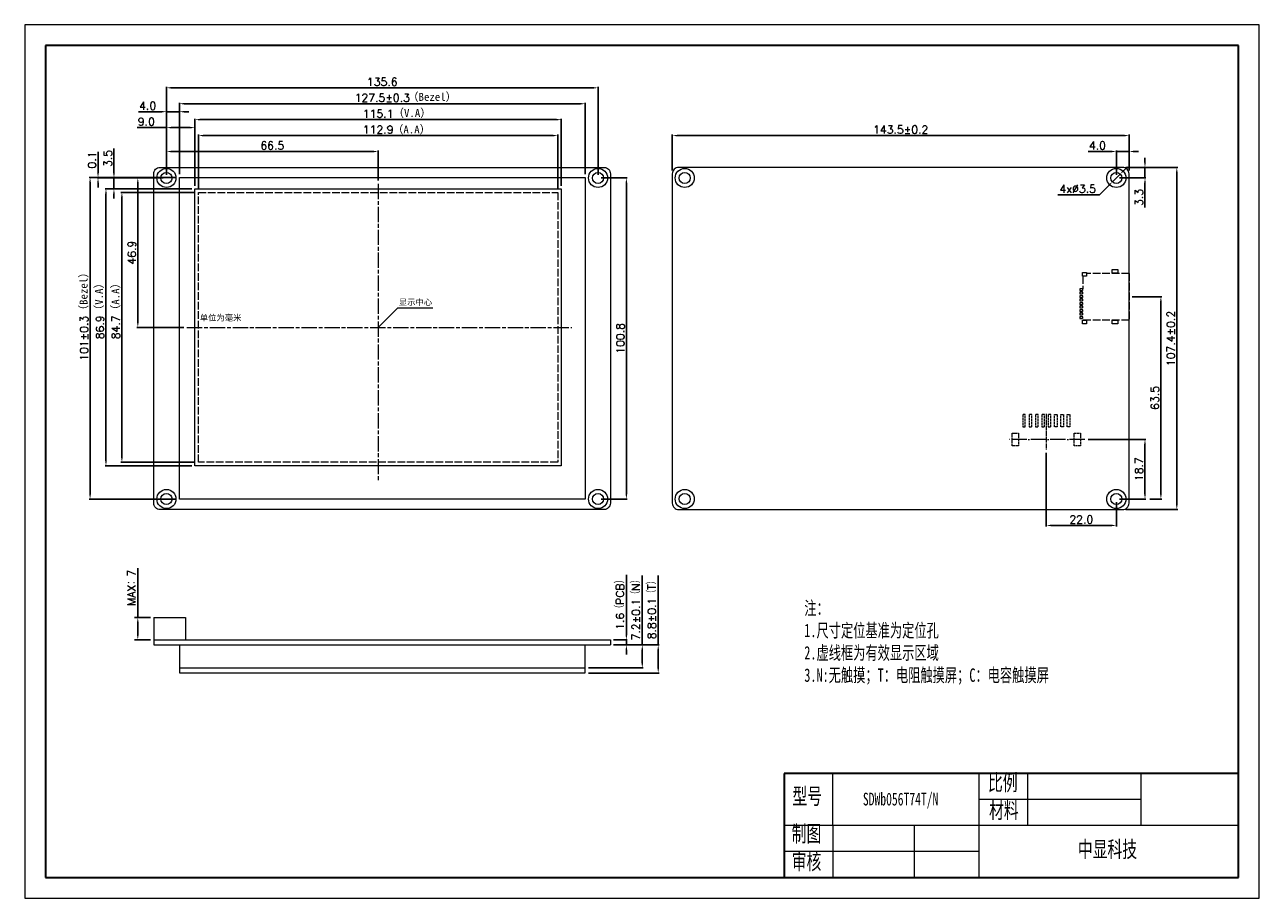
# Model space of a CAD drawing. Header units: millimetres. Extents: x 791 to 1179, y -3464 to -3190.
import ezdxf

# ---------------------------------------------------------------- set-up
doc = ezdxf.new("R2010")
doc.units = ezdxf.units.MM
doc.header["$LTSCALE"] = 0.2
doc.header["$PDSIZE"] = -5
for name, pattern in [('ACAD_ISO02W100', [15, 12, -3]), ('ACAD_ISO04W100', [30, 24, -3, 0, -3]), ('ACAD_ISO08W100', [36, 24, -3, 6, -3])]:
    doc.linetypes.add(name, pattern=pattern)
doc.layers.get('0').update_dxf_attribs({"lineweight": 18})
doc.layers.get('Defpoints').update_dxf_attribs({"lineweight": 18})
for name, color, linetype, lineweight in [('thick', 7, 'Continuous', 30), ('thin', 7, 'Continuous', 18), ('粗实线层', 7, 'Continuous', 35), ('细实线层', 7, 'Continuous', 18), ('虚线', 7, 'ACAD_ISO02W100', 18)]:
    doc.layers.add(name, color=color, linetype=linetype, lineweight=lineweight)
doc.styles.get("Standard").update_dxf_attribs({"font": 'txt.shx', "bigfont": 'gbcbig.shx'})
doc.styles.add('机械字体', font='SimSun.ttf', dxfattribs={"width": 0.67})
doc.dimstyles.new('ISO-25', dxfattribs={"dimtxt": 2.5, "dimasz": 1.6, "dimexe": 1, "dimexo": 1, "dimtad": 1, "dimtoh": 1, "dimdec": 1, "dimdsep": 46, "dimtxsty": 'Standard', "dimcen": 2.5, "dimdle": 3.2, "dimadec": 0, "dimazin": 0, "dimtfac": 1, "dimtdec": 1, "dimtmove": 0, "dimatfit": 3, "dimfxl": 0, "dimarcsym": 0})
doc.dimstyles.new('ISO-25$0', dxfattribs={"dimtxt": 2.5, "dimasz": 1.5, "dimexe": 0.3, "dimexo": 1, "dimtad": 1, "dimdec": 1, "dimzin": 0, "dimdsep": 46, "dimtxsty": 'Standard', "dimcen": 0.5, "dimdle": 3, "dimadec": 0, "dimazin": 0, "dimtfac": 1, "dimtdec": 1, "dimtmove": 0, "dimatfit": 3, "dimfxl": 0, "dimtolj": 1, "dimtzin": 0, "dimarcsym": 0})
doc.dimstyles.new('副本 (2)ISO-25', dxfattribs={"dimtxt": 2.5, "dimasz": 1.6, "dimexe": 1, "dimexo": 1, "dimtad": 1, "dimdsep": 46, "dimtxsty": 'Standard', "dimcen": 2.5, "dimdle": 3.2, "dimadec": 0, "dimazin": 0, "dimtfac": 1, "dimtmove": 0, "dimatfit": 3, "dimfxl": 0, "dimtolj": 1, "dimarcsym": 0})

# ---------------------------------------------------------------- blocks, each defined once
blk = doc.blocks.new('*D59')
at = {"color": 0, "lineweight": -2}
for p, q in [((989.73, -3384.35), (989.73, -3362.54)), ((975.73, -3384.35), (990.03, -3384.35)), ((989.73, -3391.65), (989.73, -3385.85)), ((967.78, -3393.15), (990.03, -3393.15))]:
    blk.add_line(p, q, dxfattribs=at)
at = {"color": 0}
for points in [[(989.48, -3385.85), (989.98, -3385.85), (989.73, -3384.35)], [(989.48, -3391.65), (989.98, -3391.65), (989.73, -3393.15)]]:
    blk.add_solid(points, dxfattribs=at)
at = {"layer": 'Defpoints', "color": 0}
for p in [(974.73, -3384.35), (989.73, -3384.35), (966.78, -3393.15)]:
    blk.add_point(p, dxfattribs=at)
at = {"color": 0, "lineweight": 0, "insert": (987.78, -3372.69), "char_height": 2.5, "attachment_point": 5, "rotation": 90}
blk.add_mtext('\\A1;8.8%%P0.1（T）', dxfattribs=at)
blk = doc.blocks.new('*D58')
at = {"color": 0, "lineweight": -2}
for p, q in [((984.73, -3384.35), (984.73, -3362.54)), ((975.73, -3384.35), (985.03, -3384.35)), ((984.73, -3390.05), (984.73, -3385.85)), ((967.78, -3391.55), (985.03, -3391.55))]:
    blk.add_line(p, q, dxfattribs=at)
at = {"color": 0}
for points in [[(984.48, -3385.85), (984.98, -3385.85), (984.73, -3384.35)], [(984.48, -3390.05), (984.98, -3390.05), (984.73, -3391.55)]]:
    blk.add_solid(points, dxfattribs=at)
at = {"layer": 'Defpoints', "color": 0}
for p in [(974.73, -3384.35), (984.73, -3384.35), (966.78, -3391.55)]:
    blk.add_point(p, dxfattribs=at)
at = {"color": 0, "lineweight": 0, "insert": (982.78, -3372.69), "char_height": 2.5, "attachment_point": 5, "rotation": 90}
blk.add_mtext('\\A1;7.2%%P0.1（N）', dxfattribs=at)
blk = doc.blocks.new('*D57')
at = {"color": 0, "lineweight": -2}
for p, q in [((979.73, -3381.25), (979.73, -3362.36)), ((975.73, -3382.75), (980.03, -3382.75)), ((975.73, -3384.35), (980.03, -3384.35)), ((979.73, -3384.35), (979.73, -3382.75)), ((979.73, -3385.85), (979.73, -3387.35))]:
    blk.add_line(p, q, dxfattribs=at)
at = {"color": 0}
for points in [[(979.48, -3381.25), (979.98, -3381.25), (979.73, -3382.75)], [(979.48, -3385.85), (979.98, -3385.85), (979.73, -3384.35)]]:
    blk.add_solid(points, dxfattribs=at)
at = {"layer": 'Defpoints', "color": 0}
for p in [(974.73, -3382.75), (974.73, -3384.35), (979.73, -3382.75)]:
    blk.add_point(p, dxfattribs=at)
at = {"color": 0, "lineweight": 0, "insert": (977.78, -3371.05), "char_height": 2.5, "attachment_point": 5, "rotation": 90}
blk.add_mtext('\\A1;1.6（PCB）', dxfattribs=at)
blk = doc.blocks.new('*D56')
at = {"color": 0, "linetype": 'ByBlock', "lineweight": -2}
for p, q in [((826.23, -3375.75), (826.23, -3360.28)), ((830.23, -3375.75), (825.23, -3375.75)), ((826.23, -3381.15), (826.23, -3377.35)), ((830.23, -3382.75), (825.23, -3382.75))]:
    blk.add_line(p, q, dxfattribs=at)
at = {"color": 0, "linetype": 'ByBlock'}
for points in [[(825.96, -3377.35), (826.5, -3377.35), (826.23, -3375.75)], [(825.96, -3381.15), (826.5, -3381.15), (826.23, -3382.75)]]:
    blk.add_solid(points, dxfattribs=at)
at = {"layer": 'Defpoints', "color": 0, "linetype": 'ByBlock'}
for p in [(831.23, -3375.75), (826.23, -3382.75), (831.23, -3382.75)]:
    blk.add_point(p, dxfattribs=at)
at = {"color": 0, "linetype": 'ByBlock', "lineweight": 0, "insert": (824.28, -3366.4), "char_height": 2.5, "attachment_point": 5, "rotation": 90}
blk.add_mtext('\\A1;MAX：7', dxfattribs=at)
blk = doc.blocks.new('*D55')
at = {"color": 0, "lineweight": -2}
for p, q in [((813.73, -3236.07), (813.73, -3229.57)), ((814.59, -3237.57), (813.43, -3237.57)), ((821.57, -3237.72), (813.43, -3237.72)), ((813.73, -3237.72), (813.73, -3237.57)), ((813.73, -3239.22), (813.73, -3240.72))]:
    blk.add_line(p, q, dxfattribs=at)
at = {"color": 0}
for points in [[(813.48, -3236.07), (813.98, -3236.07), (813.73, -3237.57)], [(813.48, -3239.22), (813.98, -3239.22), (813.73, -3237.72)]]:
    blk.add_solid(points, dxfattribs=at)
at = {"layer": 'Defpoints', "color": 0}
for p in [(813.73, -3237.57), (815.59, -3237.57), (822.57, -3237.72)]:
    blk.add_point(p, dxfattribs=at)
at = {"color": 0, "lineweight": 0, "insert": (811.85, -3232.07), "char_height": 2.5, "attachment_point": 5, "rotation": 90}
blk.add_mtext('\\A1;0.1', dxfattribs=at)
blk = doc.blocks.new('*D54')
at = {"color": 0, "lineweight": -2}
for p, q in [((818.73, -3236.22), (818.73, -3228.47)), ((826.56, -3237.72), (818.43, -3237.72)), ((818.73, -3241.17), (818.73, -3237.72)), ((818.67, -3241.17), (818.43, -3241.17)), ((818.73, -3242.67), (818.73, -3244.17))]:
    blk.add_line(p, q, dxfattribs=at)
at = {"color": 0}
for points in [[(818.48, -3236.22), (818.98, -3236.22), (818.73, -3237.72)], [(818.48, -3242.67), (818.98, -3242.67), (818.73, -3241.17)]]:
    blk.add_solid(points, dxfattribs=at)
at = {"layer": 'Defpoints', "color": 0}
for p in [(827.56, -3237.72), (818.73, -3241.17), (819.67, -3241.17)]:
    blk.add_point(p, dxfattribs=at)
at = {"color": 0, "lineweight": 0, "insert": (816.85, -3231.6), "char_height": 2.5, "attachment_point": 5, "rotation": 90}
blk.add_mtext('\\A1;3.5', dxfattribs=at)
blk = doc.blocks.new('*D53')
at = {"color": 0, "lineweight": -2}
for p, q in [((1136.04, -3235.35), (1137.17, -3234.22)), ((1134.91, -3236.48), (1132.43, -3238.96)), ((1128.4, -3242.99), (1131.3, -3240.09)), ((1115.28, -3242.99), (1128.4, -3242.99))]:
    blk.add_line(p, q, dxfattribs=at)
at = {"color": 0}
for points in [[(1131.11, -3239.9), (1131.49, -3240.28), (1132.43, -3238.96)], [(1135.85, -3235.16), (1136.23, -3235.54), (1134.91, -3236.48)]]:
    blk.add_solid(points, dxfattribs=at)
at = {"layer": 'Defpoints', "color": 0}
for p in [(1132.43, -3238.96), (1134.91, -3236.48)]:
    blk.add_point(p, dxfattribs=at)
at = {"color": 0, "lineweight": 0, "insert": (1121.53, -3241.11), "char_height": 2.5, "attachment_point": 5}
blk.add_mtext('\\A1;4x%%C3.5', dxfattribs=at)
blk = doc.blocks.new('*D52')
at = {"color": 0, "lineweight": -2}
for p, q in [((1132.17, -3229.42), (1124.84, -3229.42)), ((1133.67, -3236.72), (1133.67, -3229.12)), ((1137.67, -3229.42), (1133.67, -3229.42)), ((1137.67, -3235.42), (1137.67, -3229.12)), ((1139.17, -3229.42), (1140.67, -3229.42))]:
    blk.add_line(p, q, dxfattribs=at)
at = {"color": 0}
for points in [[(1132.17, -3229.17), (1132.17, -3229.67), (1133.67, -3229.42)], [(1139.17, -3229.17), (1139.17, -3229.67), (1137.67, -3229.42)]]:
    blk.add_solid(points, dxfattribs=at)
at = {"layer": 'Defpoints', "color": 0}
for p in [(1133.67, -3229.42), (1133.67, -3237.72), (1137.67, -3236.42)]:
    blk.add_point(p, dxfattribs=at)
at = {"color": 0, "lineweight": 0, "insert": (1127.75, -3227.55), "char_height": 2.5, "attachment_point": 5}
blk.add_mtext('\\A1;4.0', dxfattribs=at)
blk = doc.blocks.new('*D51')
at = {"color": 0, "lineweight": -2}
for p, q in [((1138.67, -3275.02), (1147.97, -3275.02)), ((1147.67, -3276.52), (1147.67, -3337.02)), ((1144.24, -3338.52), (1147.97, -3338.52))]:
    blk.add_line(p, q, dxfattribs=at)
at = {"color": 0}
for points in [[(1147.42, -3276.52), (1147.92, -3276.52), (1147.67, -3275.02)], [(1147.42, -3337.02), (1147.92, -3337.02), (1147.67, -3338.52)]]:
    blk.add_solid(points, dxfattribs=at)
at = {"layer": 'Defpoints', "color": 0}
for p in [(1137.67, -3275.02), (1143.24, -3338.52), (1147.67, -3338.52)]:
    blk.add_point(p, dxfattribs=at)
at = {"color": 0, "lineweight": 0, "insert": (1145.79, -3306.77), "char_height": 2.5, "attachment_point": 5, "rotation": 90}
blk.add_mtext('\\A1;63.5', dxfattribs=at)
blk = doc.blocks.new('*D50')
at = {"color": 0, "lineweight": -2}
for p, q in [((1111.67, -3324.02), (1111.67, -3347.12)), ((1133.67, -3339.52), (1133.67, -3347.12)), ((1113.17, -3346.82), (1132.17, -3346.82))]:
    blk.add_line(p, q, dxfattribs=at)
at = {"color": 0}
for points in [[(1113.17, -3346.57), (1113.17, -3347.07), (1111.67, -3346.82)], [(1132.17, -3346.57), (1132.17, -3347.07), (1133.67, -3346.82)]]:
    blk.add_solid(points, dxfattribs=at)
at = {"layer": 'Defpoints', "color": 0}
for p in [(1111.67, -3323.02), (1133.67, -3338.52), (1133.67, -3346.82)]:
    blk.add_point(p, dxfattribs=at)
at = {"color": 0, "lineweight": 0, "insert": (1122.67, -3344.95), "char_height": 2.5, "attachment_point": 5}
blk.add_mtext('\\A1;22.0', dxfattribs=at)
blk = doc.blocks.new('*D49')
at = {"color": 0, "lineweight": -2}
for p, q in [((1124.8, -3319.82), (1142.97, -3319.82)), ((1142.67, -3321.32), (1142.67, -3337.02)), ((1134.67, -3338.52), (1142.97, -3338.52))]:
    blk.add_line(p, q, dxfattribs=at)
at = {"color": 0}
for points in [[(1142.42, -3321.32), (1142.92, -3321.32), (1142.67, -3319.82)], [(1142.42, -3337.02), (1142.92, -3337.02), (1142.67, -3338.52)]]:
    blk.add_solid(points, dxfattribs=at)
at = {"layer": 'Defpoints', "color": 0}
for p in [(1123.8, -3319.82), (1133.67, -3338.52), (1142.67, -3338.52)]:
    blk.add_point(p, dxfattribs=at)
at = {"color": 0, "lineweight": 0, "insert": (1140.79, -3329.17), "char_height": 2.5, "attachment_point": 5, "rotation": 90}
blk.add_mtext('\\A1;18.7', dxfattribs=at)
blk = doc.blocks.new('*D48')
at = {"color": 0, "lineweight": -2}
for p, q in [((1140.93, -3234.42), (1142.97, -3234.42)), ((1142.67, -3232.92), (1142.67, -3231.42)), ((1142.67, -3234.42), (1142.67, -3237.72)), ((1134.67, -3237.72), (1142.97, -3237.72)), ((1142.67, -3239.22), (1142.67, -3246.97))]:
    blk.add_line(p, q, dxfattribs=at)
at = {"color": 0}
for points in [[(1142.42, -3232.92), (1142.92, -3232.92), (1142.67, -3234.42)], [(1142.42, -3239.22), (1142.92, -3239.22), (1142.67, -3237.72)]]:
    blk.add_solid(points, dxfattribs=at)
at = {"layer": 'Defpoints', "color": 0}
for p in [(1139.93, -3234.42), (1133.67, -3237.72), (1142.67, -3237.72)]:
    blk.add_point(p, dxfattribs=at)
at = {"color": 0, "lineweight": 0, "insert": (1140.79, -3243.85), "char_height": 2.5, "attachment_point": 5, "rotation": 90}
blk.add_mtext('\\A1;3.3', dxfattribs=at)
blk = doc.blocks.new('*D47')
at = {"color": 0, "lineweight": -2}
for p, q in [((1136.67, -3234.42), (1152.97, -3234.42)), ((1152.67, -3235.92), (1152.67, -3340.32)), ((1136.67, -3341.82), (1152.97, -3341.82))]:
    blk.add_line(p, q, dxfattribs=at)
at = {"color": 0}
for points in [[(1152.42, -3235.92), (1152.92, -3235.92), (1152.67, -3234.42)], [(1152.42, -3340.32), (1152.92, -3340.32), (1152.67, -3341.82)]]:
    blk.add_solid(points, dxfattribs=at)
at = {"layer": 'Defpoints', "color": 0}
for p in [(1135.67, -3234.42), (1135.67, -3341.82), (1152.67, -3341.82)]:
    blk.add_point(p, dxfattribs=at)
at = {"color": 0, "lineweight": 0, "insert": (1150.79, -3288.12), "char_height": 2.5, "attachment_point": 5, "rotation": 90}
blk.add_mtext('\\A1;107.4%%P0.2', dxfattribs=at)
blk = doc.blocks.new('*D46')
at = {"color": 0, "lineweight": -2}
for p, q in [((994.17, -3235.42), (994.17, -3224.12)), ((995.67, -3224.42), (1136.17, -3224.42)), ((1137.67, -3235.42), (1137.67, -3224.12))]:
    blk.add_line(p, q, dxfattribs=at)
at = {"color": 0}
for points in [[(995.67, -3224.17), (995.67, -3224.67), (994.17, -3224.42)], [(1136.17, -3224.17), (1136.17, -3224.67), (1137.67, -3224.42)]]:
    blk.add_solid(points, dxfattribs=at)
at = {"layer": 'Defpoints', "color": 0}
for p in [(1137.67, -3224.42), (994.17, -3236.42), (1137.67, -3236.42)]:
    blk.add_point(p, dxfattribs=at)
at = {"color": 0, "lineweight": 0, "insert": (1065.92, -3222.55), "char_height": 2.5, "attachment_point": 5}
blk.add_mtext('\\A1;143.5%%P0.2', dxfattribs=at)
blk = doc.blocks.new('2.0-8')
at = {"linetype": 'ACAD_ISO04W100', "lineweight": 0, "ltscale": 0.3}
blk.add_line((1, 8.06), (1, -3.19), dxfattribs=at)
at = {"linetype": 'ACAD_ISO04W100', "lineweight": 0}
blk.add_line((-11.13, 0), (12.76, 0), dxfattribs=at)
at = {"layer": '虚线', "linetype": 'ACAD_ISO02W100', "lineweight": 0, "ltscale": 0.3}
for p, q in [((-6.4, 7.8), (-6.4, 4)), ((-5.6, 7.8), (-6.4, 7.8)), ((-5.6, 4), (-5.6, 7.8)), ((-4.4, 7.8), (-4.4, 4)), ((-3.6, 7.8), (-4.4, 7.8)), ((-3.6, 4), (-3.6, 7.8)), ((-2.4, 7.8), (-2.4, 4)), ((-1.6, 7.8), (-2.4, 7.8)), ((-1.6, 4), (-1.6, 7.8)), ((-0.4, 7.8), (0.4, 7.8)), ((-0.4, 4), (-0.4, 7.8)), ((0.4, 7.8), (0.4, 4)), ((1.6, 7.8), (2.4, 7.8)), ((1.6, 4), (1.6, 7.8)), ((2.4, 7.8), (2.4, 4)), ((3.6, 4), (3.6, 7.8)), ((3.6, 7.8), (4.4, 7.8)), ((4.4, 7.8), (4.4, 4)), ((5.6, 4), (5.6, 7.8)), ((5.6, 7.8), (6.4, 7.8)), ((6.4, 7.8), (6.4, 4)), ((7.6, 4), (7.6, 7.8)), ((7.6, 7.8), (8.4, 7.8)), ((8.4, 7.8), (8.4, 4)), ((-6.4, 4), (-5.6, 4)), ((-4.4, 4), (-3.6, 4)), ((-2.4, 4), (-1.6, 4)), ((0.4, 4), (-0.4, 4)), ((2.4, 4), (1.6, 4)), ((4.4, 4), (3.6, 4)), ((6.4, 4), (5.6, 4)), ((8.4, 4), (7.6, 4)), ((-7.75, 2), (-9.75, 2)), ((-9.75, 2), (-9.75, -2)), ((-7.75, -2), (-7.75, 2)), ((9.75, 2), (9.75, -2)), ((11.75, 2), (9.75, 2)), ((11.75, -2), (11.75, 2)), ((-9.75, -2), (-7.75, -2))]:
    blk.add_line(p, q, dxfattribs=at)
at = {"layer": '虚线', "lineweight": 0, "ltscale": 0.3}
blk.add_line((9.75, -2), (11.75, -2), dxfattribs=at)
blk = doc.blocks.new('*D45')
at = {"color": 0, "lineweight": -2}
for p, q in [((835.23, -3221.92), (825.98, -3221.92)), ((835.23, -3222.46), (835.23, -3222.22)), ((842.68, -3221.92), (836.73, -3221.92)), ((844.18, -3222.12), (844.18, -3222.22))]:
    blk.add_line(p, q, dxfattribs=at)
at = {"color": 0}
for points in [[(836.73, -3221.67), (836.73, -3222.17), (835.23, -3221.92)], [(842.68, -3221.67), (842.68, -3222.17), (844.18, -3221.92)]]:
    blk.add_solid(points, dxfattribs=at)
at = {"layer": 'Defpoints', "color": 0}
for p in [(835.23, -3221.46), (835.23, -3221.92), (844.18, -3221.12)]:
    blk.add_point(p, dxfattribs=at)
at = {"color": 0, "lineweight": 0, "insert": (828.9, -3220.05), "char_height": 2.5, "attachment_point": 5}
blk.add_mtext('\\A1;9.0', dxfattribs=at)
blk = doc.blocks.new('*D44')
at = {"color": 0, "lineweight": -2}
for p, q in [((833.73, -3216.92), (826.4, -3216.92)), ((839.28, -3216.92), (835.23, -3216.92)), ((835.23, -3217.14), (835.23, -3217.22)), ((839.28, -3216.43), (839.28, -3217.22)), ((840.78, -3216.92), (842.28, -3216.92))]:
    blk.add_line(p, q, dxfattribs=at)
at = {"color": 0}
for points in [[(833.73, -3216.67), (833.73, -3217.17), (835.23, -3216.92)], [(840.78, -3216.67), (840.78, -3217.17), (839.28, -3216.92)]]:
    blk.add_solid(points, dxfattribs=at)
at = {"layer": 'Defpoints', "color": 0}
for p in [(839.28, -3215.43), (835.23, -3216.14), (835.23, -3216.92)]:
    blk.add_point(p, dxfattribs=at)
at = {"color": 0, "lineweight": 0, "insert": (829.31, -3215.05), "char_height": 2.5, "attachment_point": 5}
blk.add_mtext('\\A1;4.0', dxfattribs=at)
blk = doc.blocks.new('*D43')
at = {"color": 0, "lineweight": -2}
for p, q in [((971.83, -3237.72), (980.03, -3237.72)), ((979.73, -3239.22), (979.73, -3337.02)), ((971.83, -3338.52), (980.03, -3338.52))]:
    blk.add_line(p, q, dxfattribs=at)
at = {"color": 0}
for points in [[(979.48, -3239.22), (979.98, -3239.22), (979.73, -3237.72)], [(979.48, -3337.02), (979.98, -3337.02), (979.73, -3338.52)]]:
    blk.add_solid(points, dxfattribs=at)
at = {"layer": 'Defpoints', "color": 0}
for p in [(970.83, -3237.72), (970.83, -3338.52), (979.73, -3338.52)]:
    blk.add_point(p, dxfattribs=at)
at = {"color": 0, "lineweight": 0, "insert": (977.85, -3288.12), "char_height": 2.5, "attachment_point": 5, "rotation": 90}
blk.add_mtext('\\A1;100.8', dxfattribs=at)
blk = doc.blocks.new('*D42')
at = {"color": 0, "lineweight": -2}
for p, q in [((838.28, -3237.57), (810.93, -3237.57)), ((811.23, -3239.07), (811.23, -3337.07)), ((838.28, -3338.57), (810.93, -3338.57))]:
    blk.add_line(p, q, dxfattribs=at)
at = {"color": 0}
for points in [[(810.98, -3239.07), (811.48, -3239.07), (811.23, -3237.57)], [(810.98, -3337.07), (811.48, -3337.07), (811.23, -3338.57)]]:
    blk.add_solid(points, dxfattribs=at)
at = {"layer": 'Defpoints', "color": 0}
for p in [(839.28, -3237.57), (811.23, -3338.57), (839.28, -3338.57)]:
    blk.add_point(p, dxfattribs=at)
at = {"color": 0, "lineweight": 0, "insert": (809.35, -3288.07), "char_height": 2.5, "attachment_point": 5, "rotation": 90}
blk.add_mtext('\\A1;101%%P0.3', dxfattribs=at)
blk = doc.blocks.new('*D41')
at = {"color": 0, "lineweight": -2}
for p, q in [((843.18, -3241.17), (815.93, -3241.17)), ((816.23, -3242.67), (816.23, -3326.57)), ((843.18, -3328.07), (815.93, -3328.07))]:
    blk.add_line(p, q, dxfattribs=at)
at = {"color": 0}
for points in [[(815.98, -3242.67), (816.48, -3242.67), (816.23, -3241.17)], [(815.98, -3326.57), (816.48, -3326.57), (816.23, -3328.07)]]:
    blk.add_solid(points, dxfattribs=at)
at = {"layer": 'Defpoints', "color": 0}
for p in [(844.18, -3241.17), (816.23, -3328.07), (844.18, -3328.07)]:
    blk.add_point(p, dxfattribs=at)
at = {"color": 0, "lineweight": 0, "insert": (814.35, -3284.62), "char_height": 2.5, "attachment_point": 5, "rotation": 90}
blk.add_mtext('\\A1;86.9', dxfattribs=at)
blk = doc.blocks.new('*D40')
at = {"color": 0, "lineweight": -2}
for p, q in [((844.28, -3242.27), (820.93, -3242.27)), ((821.23, -3243.77), (821.23, -3325.47)), ((844.28, -3326.97), (820.93, -3326.97))]:
    blk.add_line(p, q, dxfattribs=at)
at = {"color": 0}
for points in [[(820.98, -3243.77), (821.48, -3243.77), (821.23, -3242.27)], [(820.98, -3325.47), (821.48, -3325.47), (821.23, -3326.97)]]:
    blk.add_solid(points, dxfattribs=at)
at = {"layer": 'Defpoints', "color": 0}
for p in [(845.28, -3242.27), (821.23, -3326.97), (845.28, -3326.97)]:
    blk.add_point(p, dxfattribs=at)
at = {"color": 0, "lineweight": 0, "insert": (819.35, -3284.62), "char_height": 2.5, "attachment_point": 5, "rotation": 90}
blk.add_mtext('\\A1;84.7', dxfattribs=at)
blk = doc.blocks.new('*D39')
at = {"color": 0, "lineweight": -2}
for p, q in [((834.23, -3237.72), (825.93, -3237.72)), ((826.23, -3283.12), (826.23, -3239.22)), ((840.65, -3284.62), (825.93, -3284.62))]:
    blk.add_line(p, q, dxfattribs=at)
at = {"color": 0}
for points in [[(825.98, -3239.22), (826.48, -3239.22), (826.23, -3237.72)], [(825.98, -3283.12), (826.48, -3283.12), (826.23, -3284.62)]]:
    blk.add_solid(points, dxfattribs=at)
at = {"layer": 'Defpoints', "color": 0}
for p in [(826.23, -3237.72), (835.23, -3237.72), (841.65, -3284.62)]:
    blk.add_point(p, dxfattribs=at)
at = {"color": 0, "lineweight": 0, "insert": (824.35, -3261.17), "char_height": 2.5, "attachment_point": 5, "rotation": 90}
blk.add_mtext('\\A1;46.9', dxfattribs=at)
blk = doc.blocks.new('*D38')
at = {"color": 0, "lineweight": -2}
for p, q in [((835.23, -3236.72), (835.23, -3229.12)), ((836.73, -3229.42), (900.23, -3229.42)), ((901.73, -3238.57), (901.73, -3229.12))]:
    blk.add_line(p, q, dxfattribs=at)
at = {"color": 0}
for points in [[(836.73, -3229.17), (836.73, -3229.67), (835.23, -3229.42)], [(900.23, -3229.17), (900.23, -3229.67), (901.73, -3229.42)]]:
    blk.add_solid(points, dxfattribs=at)
at = {"layer": 'Defpoints', "color": 0}
for p in [(901.73, -3229.42), (835.23, -3237.72), (901.73, -3239.57)]:
    blk.add_point(p, dxfattribs=at)
at = {"color": 0, "lineweight": 0, "insert": (868.48, -3227.55), "char_height": 2.5, "attachment_point": 5}
blk.add_mtext('\\A1;66.5', dxfattribs=at)
blk = doc.blocks.new('*D37')
at = {"color": 0, "lineweight": -2}
for p, q in [((835.23, -3236.72), (835.23, -3209.12)), ((836.73, -3209.42), (969.33, -3209.42)), ((970.83, -3236.72), (970.83, -3209.12))]:
    blk.add_line(p, q, dxfattribs=at)
at = {"color": 0}
for points in [[(836.73, -3209.17), (836.73, -3209.67), (835.23, -3209.42)], [(969.33, -3209.17), (969.33, -3209.67), (970.83, -3209.42)]]:
    blk.add_solid(points, dxfattribs=at)
at = {"layer": 'Defpoints', "color": 0}
for p in [(970.83, -3209.42), (835.23, -3237.72), (970.83, -3237.72)]:
    blk.add_point(p, dxfattribs=at)
at = {"color": 0, "lineweight": 0, "insert": (903.03, -3207.55), "char_height": 2.5, "attachment_point": 5}
blk.add_mtext('\\A1;135.6', dxfattribs=at)
blk = doc.blocks.new('*D36')
at = {"color": 0, "lineweight": -2}
for p, q in [((839.28, -3236.57), (839.28, -3214.12)), ((840.78, -3214.42), (965.28, -3214.42)), ((966.78, -3236.57), (966.78, -3214.12))]:
    blk.add_line(p, q, dxfattribs=at)
at = {"color": 0}
for points in [[(840.78, -3214.17), (840.78, -3214.67), (839.28, -3214.42)], [(965.28, -3214.17), (965.28, -3214.67), (966.78, -3214.42)]]:
    blk.add_solid(points, dxfattribs=at)
at = {"layer": 'Defpoints', "color": 0}
for p in [(966.78, -3214.42), (839.28, -3237.57), (966.78, -3237.57)]:
    blk.add_point(p, dxfattribs=at)
at = {"color": 0, "lineweight": 0, "insert": (903.03, -3212.55), "char_height": 2.5, "attachment_point": 5}
blk.add_mtext('\\A1;127.5%%P0.3', dxfattribs=at)
blk = doc.blocks.new('*D35')
at = {"color": 0, "lineweight": -2}
for p, q in [((844.18, -3240.17), (844.18, -3219.12)), ((845.68, -3219.42), (957.78, -3219.42)), ((959.28, -3240.17), (959.28, -3219.12))]:
    blk.add_line(p, q, dxfattribs=at)
at = {"color": 0}
for points in [[(845.68, -3219.17), (845.68, -3219.67), (844.18, -3219.42)], [(957.78, -3219.17), (957.78, -3219.67), (959.28, -3219.42)]]:
    blk.add_solid(points, dxfattribs=at)
at = {"layer": 'Defpoints', "color": 0}
for p in [(959.28, -3219.42), (844.18, -3241.17), (959.28, -3241.17)]:
    blk.add_point(p, dxfattribs=at)
at = {"color": 0, "lineweight": 0, "insert": (901.73, -3217.55), "char_height": 2.5, "attachment_point": 5}
blk.add_mtext('\\A1;115.1', dxfattribs=at)
blk = doc.blocks.new('*D34')
at = {"color": 0, "lineweight": -2}
for p, q in [((845.28, -3241.27), (845.28, -3224.12)), ((846.78, -3224.42), (956.68, -3224.42)), ((958.18, -3241.27), (958.18, -3224.12))]:
    blk.add_line(p, q, dxfattribs=at)
at = {"color": 0}
for points in [[(846.78, -3224.17), (846.78, -3224.67), (845.28, -3224.42)], [(956.68, -3224.17), (956.68, -3224.67), (958.18, -3224.42)]]:
    blk.add_solid(points, dxfattribs=at)
at = {"layer": 'Defpoints', "color": 0}
for p in [(958.18, -3224.42), (845.28, -3242.27), (958.18, -3242.27)]:
    blk.add_point(p, dxfattribs=at)
at = {"color": 0, "lineweight": 0, "insert": (901.73, -3222.55), "char_height": 2.5, "attachment_point": 5}
blk.add_mtext('\\A1;112.9', dxfattribs=at)
blk = doc.blocks.new('*X2')
at = {"layer": '粗实线层'}
for p, q in [((-287, 200), (-287, -200)), ((287, 200), (-287, 200)), ((287, -200), (287, 200)), ((-287, -200), (287, -200))]:
    blk.add_line(p, q, dxfattribs=at)
at = {"layer": '细实线层'}
for p, q in [((297, 210), (-297, 210)), ((-297, 210), (-297, -210)), ((297, -210), (297, 210)), ((-297, -210), (297, -210))]:
    blk.add_line(p, q, dxfattribs=at)
blk = doc.blocks.new('sd')
at = {"layer": '虚线', "lineweight": 0}
for p, q in [((-7.35, 0), (-7.35, -13.25)), ((-7.35, 0), (7.35, 0)), ((7.35, 0), (7.35, -14.5)), ((-6.45, -14.5), (-2.5, -14.5))]:
    blk.add_line(p, q, dxfattribs=at)
at = {"layer": '虚线', "lineweight": 0, "ltscale": 0.1}
for points in [[(-8.52, -3.51), (-7.38, -3.51), (-7.38, -5.29), (-8.52, -5.29)], [(7.38, -3.51), (8.52, -3.51), (8.52, -5.29), (7.38, -5.29)], [(-7.65, -13.35), (-6.45, -13.35), (-6.45, -14.65), (-7.65, -14.65)], [(-2.5, -15.5), (-2, -15.5), (-2, -14.5), (-2.5, -14.5)], [(-1.4, -15.5), (-0.9, -15.5), (-0.9, -14.5), (-1.4, -14.5)], [(-0.3, -15.5), (0.2, -15.5), (0.2, -14.5), (-0.3, -14.5)], [(0.8, -15.5), (1.3, -15.5), (1.3, -14.5), (0.8, -14.5)], [(1.9, -15.5), (2.4, -15.5), (2.4, -14.5), (1.9, -14.5)], [(3, -15.5), (3.5, -15.5), (3.5, -14.5), (3, -14.5)], [(4.1, -15.5), (4.6, -15.5), (4.6, -14.5), (4.1, -14.5)], [(5.2, -15.5), (5.7, -15.5), (5.7, -14.5), (5.2, -14.5)], [(6.3, -15.5), (6.8, -15.5), (6.8, -14.5), (6.3, -14.5)], [(7.35, -13.35), (8.55, -13.35), (8.55, -14.65), (7.35, -14.65)]]:
    blk.add_lwpolyline(points, close=True, dxfattribs=at)

msp = doc.modelspace()

# ---------------------------------------------------------------- linework, layer by layer
at = {"linetype": 'ACAD_ISO08W100', "lineweight": 0}
for p, q in [((901.729, -3239.568), (901.729, -3332.714)), ((841.654, -3284.622), (962.587, -3284.622))]:
    msp.add_line(p, q, dxfattribs=at)
at = {"lineweight": 0}
for p, q in [((901.729, -3284.622), (907.894, -3278.464)), ((907.894, -3278.464), (918.971, -3278.464)), ((831.229, -3375.746), (831.229, -3382.746)), ((831.229, -3375.746), (841.229, -3375.746)), ((841.229, -3375.746), (841.229, -3382.746)), ((831.229, -3382.746), (974.729, -3382.746)), ((831.229, -3382.746), (831.229, -3384.346)), ((831.229, -3384.346), (974.729, -3384.346)), ((839.279, -3384.346), (839.279, -3393.146)), ((966.779, -3393.146), (966.779, -3384.346)), ((974.729, -3382.746), (974.729, -3384.346)), ((839.279, -3391.546), (966.779, -3391.546)), ((839.279, -3393.146), (966.779, -3393.146))]:
    msp.add_line(p, q, dxfattribs=at)
for p, q in [((1029.342, -3424.728), (1029.342, -3457.349)), ((1044.633, -3441.039), (1044.633, -3424.728)), ((864.247, -3457.349), (1029.342, -3457.349))]:
    msp.add_line(p, q)
for points in [[(833.229, -3234.422), (972.729, -3234.422, -0.4142136), (974.729, -3236.422), (974.729, -3339.822, -0.4142136), (972.729, -3341.822), (833.229, -3341.822, -0.4142136), (831.229, -3339.822), (831.229, -3236.422, -0.4142136)], [(1135.669, -3234.422), (996.169, -3234.422, 0.4142136), (994.169, -3236.422), (994.169, -3339.822, 0.4142136), (996.169, -3341.822), (1135.669, -3341.822, 0.4142136), (1137.669, -3339.822), (1137.669, -3236.422, 0.4142136)]]:
    msp.add_lwpolyline(points, format="xyb", close=True, dxfattribs=at)
for points in [[(839.279, -3237.572), (966.779, -3237.572), (966.779, -3338.572), (839.279, -3338.572)], [(959.279, -3328.072), (844.179, -3328.072), (844.179, -3241.172), (959.279, -3241.172)]]:
    msp.add_lwpolyline(points, close=True, dxfattribs=at)
at = {"color": 1, "linetype": 'ACAD_ISO02W100', "lineweight": 0}
msp.add_lwpolyline([(845.279, -3242.272), (958.179, -3242.272), (958.179, -3326.972), (845.279, -3326.972)], close=True, dxfattribs=at)
at = {"lineweight": 0}
for centre, radius in [((835.229, -3237.722), 3), ((970.829, -3237.722), 3), ((998.069, -3237.722), 3), ((1133.669, -3237.722), 3), ((835.229, -3237.722), 1.75), ((970.829, -3237.722), 1.75), ((998.069, -3237.722), 1.75), ((1133.669, -3237.722), 1.75), ((835.229, -3338.522), 3), ((970.829, -3338.522), 3), ((998.069, -3338.522), 3), ((1133.669, -3338.522), 3), ((835.229, -3338.522), 1.75), ((970.829, -3338.522), 1.75), ((998.069, -3338.522), 1.75), ((1133.669, -3338.522), 1.75)]:
    msp.add_circle(centre, radius, dxfattribs=at)
at = {"layer": 'thick'}
for p, q in [((1172.06, -3424.728), (1029.342, -3424.728)), ((1029.342, -3424.728), (1029.342, -3457.349)), ((1029.342, -3424.728), (1029.342, -3457.349)), ((1172.06, -3457.349), (1172.06, -3424.728)), ((1029.342, -3457.349), (1172.06, -3457.349))]:
    msp.add_line(p, q, dxfattribs=at)
at = {"layer": 'thin'}
for p, q in [((1090.507, -3424.728), (1090.507, -3457.349)), ((1105.798, -3424.728), (1105.798, -3441.039)), ((1141.477, -3441.039), (1141.477, -3424.728)), ((1141.477, -3432.883), (1090.507, -3432.883)), ((1172.06, -3441.039), (1029.342, -3441.039)), ((1044.633, -3441.039), (1044.633, -3457.349)), ((1070.118, -3441.039), (1070.118, -3457.349)), ((1090.507, -3449.194), (1029.342, -3449.194))]:
    msp.add_line(p, q, dxfattribs=at)

# ---------------------------------------------------------------- block references
at = {"lineweight": 0, "xscale": -1}
msp.add_blockref('2.0-8', (1112.669, -3319.822), dxfattribs=at)
at = {"layer": '粗实线层', "lineweight": 0, "xscale": 0.6530298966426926, "yscale": 0.6530298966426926, "zscale": 0.6530298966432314}
msp.add_blockref('*X2', (984.64, -3326.743), dxfattribs=at)
at = {"layer": '虚线', "lineweight": 0, "rotation": 270}
msp.add_blockref('sd', (1137.669, -3275.022), dxfattribs=at)

# ---------------------------------------------------------------- texts
at = {"color": 0, "linetype": 'ByBlock', "lineweight": 0, "char_height": 2.5, "attachment_point": 1}
for s, insert, width in [('{\\fSimSun|b0|i0|c0|p2;（Bezel）}', (911.031, -3211.018), 16.30181), ('{\\fSimSun|b0|i0|c0|p2;（V.A）}', (906.457, -3216.072), 17.30909), ('{\\fSimSun|b0|i0|c0|p2;\\C1;（A.A）}', (906.266, -3221.254), 16.30181)]:
    msp.add_mtext(s, dxfattribs=dict(at, insert=insert, width=width))
at = {"color": 0, "linetype": 'ByBlock', "lineweight": 0, "char_height": 2.5, "attachment_point": 1, "rotation": 90}
for s, insert, width in [('{\\fSimSun|b0|i0|c0|p2;（Bezel）}', (807.933, -3280.999), 16.39388), ('{\\fSimSun|b0|i0|c0|p2;（V.A）}', (812.754, -3280.958), 18.40506)]:
    msp.add_mtext(s, dxfattribs=dict(at, insert=insert, width=width))
at = {"color": 1, "linetype": 'ByBlock', "lineweight": 0, "insert": (817.964, -3280.926), "char_height": 2.5, "width": 16.39388, "attachment_point": 1, "rotation": 90}
msp.add_mtext('{\\fSimSun|b0|i0|c0|p2;（A.A）}', dxfattribs=at)
at = {"lineweight": 0, "char_height": 1.875, "attachment_point": 1}
for s, insert, width in [('{\\fSimSun|b0|i0|c0|p2;显示中心}', (908.211, -3275.798), 16.30181), ('{\\fSimSun|b0|i0|c0|p2;单位为毫米}', (845.683, -3280.682), 35.99924)]:
    msp.add_mtext(s, dxfattribs=dict(at, insert=insert, width=width))
at = {"layer": 'thick', "lineweight": 5, "insert": (1035.63, -3370.672), "char_height": 4.20508, "width": 100.81332, "attachment_point": 1, "style": '机械字体'}
msp.add_mtext('注：\\P1.尺寸定位基准为定位孔\\P2.虚线框为有效显示区域\\P3.N:无触摸；T：电阻触摸屏；C：电容触摸屏', dxfattribs=at)
at = {"layer": 'thick', "attachment_point": 1, "style": '机械字体'}
for s, insert, char_height, width in [('比例', (1093.343, -3424.967), 5.0971, 12.94837), ('型号', (1031.911, -3429.253), 5.0971, 12.94837), ('SDWb056T74T/N', (1054.043, -3430.73), 4, 24.72278), ('材料', (1093.678, -3433.672), 5.0971, 12.94837), ('制图', (1031.685, -3441.039), 5.0971, 12.94837), ('中显科技', (1121.573, -3445.936), 5.0971, 28.36201), ('审核', (1031.685, -3449.745), 5.0971, 12.94837)]:
    msp.add_mtext(s, dxfattribs=dict(at, insert=insert, char_height=char_height, width=width))

# ---------------------------------------------------------------- dimensions: what is measured, and where the dimension line sits
at = {"lineweight": 0}
for base, p1, p2, picture, middle in [((970.829, -3209.422), (835.229, -3237.722), (970.829, -3237.722), '*D37', (903.029, -3207.547)), ((835.228828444, -3216.921887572), (839.278828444, -3215.432237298), (835.228828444, -3216.139417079), '*D44', (829.312161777, -3215.046887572)), ((959.279, -3219.422), (844.179, -3241.172), (959.279, -3241.172), '*D35', (901.729, -3217.547)), ((901.729, -3229.422), (835.229, -3237.722), (901.729, -3239.568), '*D38', (868.479, -3227.547)), ((1133.669, -3229.422), (1137.669, -3236.422), (1133.669, -3237.722), '*D52', (1127.753, -3227.547)), ((1133.669, -3346.822), (1111.669, -3323.015), (1133.669, -3338.522), '*D50', (1122.669, -3344.947))]:
    dim = msp.add_linear_dim(base=base, p1=p1, p2=p2, dimstyle='ISO-25$0', override={"dimsah": 1, "dimtzin": 0}, dxfattribs=at)
    dim.commit()
    dim.dimension.update_dxf_attribs({"geometry": picture, "text_midpoint": middle})
for base, p1, p2, text, picture, middle in [((966.779, -3214.422), (839.279, -3237.572), (966.779, -3237.572), '127.5%%P0.3', '*D36', (903.029, -3212.547)), ((1137.669, -3224.422), (994.169, -3236.422), (1137.669, -3236.422), '143.5%%P0.2', '*D46', (1065.919, -3222.547))]:
    dim = msp.add_linear_dim(base=base, p1=p1, p2=p2, text=text, dimstyle='ISO-25$0', override={"dimsah": 1}, dxfattribs=at)
    dim.commit()
    dim.dimension.update_dxf_attribs({"geometry": picture, "text_midpoint": middle})
dim = msp.add_linear_dim(base=(835.228828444, -3221.921887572), p1=(844.178828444, -3221.123722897), p2=(835.228828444, -3221.463666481), dimstyle='ISO-25$0', override={"dimsah": 1, "dimtzin": 0}, dxfattribs=at)
dim.commit()
dim.dimension.update_dxf_attribs({"geometry": '*D45', "text_midpoint": (828.90073072, -3221.921887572), "dimtype": 160})
at = {"color": 1, "lineweight": 0}
dim = msp.add_linear_dim(base=(958.179, -3224.422), p1=(845.279, -3242.272), p2=(958.179, -3242.272), dimstyle='ISO-25$0', override={"dimsah": 1, "dimtzin": 0}, dxfattribs=at)
dim.commit()
dim.dimension.update_dxf_attribs({"geometry": '*D34', "text_midpoint": (901.729, -3222.547)})
at = {"lineweight": 0}
for base, p1, p2, picture, middle in [((813.728828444, -3237.571887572), (822.573043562, -3237.721887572), (815.585069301, -3237.571887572), '*D55', (811.853828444, -3232.071887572)), ((1142.669, -3237.722), (1139.928, -3234.422), (1133.669, -3237.722), '*D48', (1140.794, -3243.847)), ((826.229, -3237.722), (841.654, -3284.622), (835.229, -3237.722), '*D39', (824.354, -3261.172)), ((979.729, -3338.522), (970.829, -3237.722), (970.829, -3338.522), '*D43', (977.854, -3288.122)), ((816.229, -3328.072), (844.179, -3241.172), (844.179, -3328.072), '*D41', (814.354, -3284.622)), ((1147.669, -3338.522), (1137.669, -3275.022), (1143.236, -3338.522), '*D51', (1145.794, -3306.772)), ((1142.669, -3338.522), (1123.797, -3319.822), (1133.669, -3338.522), '*D49', (1140.794, -3329.172))]:
    dim = msp.add_linear_dim(base=base, p1=p1, p2=p2, angle=90, dimstyle='ISO-25$0', override={"dimsah": 1, "dimtzin": 0}, dxfattribs=at)
    dim.commit()
    dim.dimension.update_dxf_attribs({"geometry": picture, "text_midpoint": middle})
dim = msp.add_linear_dim(base=(818.728828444, -3241.171887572), p1=(827.564526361, -3237.721887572), p2=(819.669907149, -3241.171887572), angle=90, dimstyle='ISO-25$0', override={"dimsah": 1, "dimtzin": 0}, dxfattribs=at)
dim.commit()
dim.dimension.update_dxf_attribs({"geometry": '*D54', "text_midpoint": (818.728828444, -3231.596887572), "dimtype": 160})
dim = msp.add_diameter_dim_2p(p1=(1134.907, -3236.484), p2=(1132.432, -3238.959), text='4x%%C3.5', dimstyle='ISO-25', override={"dimpost": '%%C<>', "dimsah": 1, "dimtolj": 1}, dxfattribs=at)
dim.commit()
dim.dimension.update_dxf_attribs({"geometry": '*D53', "text_midpoint": (1121.526, -3241.115)})
for base, p1, p2, text, picture, middle in [((1152.669, -3341.822), (1135.669, -3234.422), (1135.669, -3341.822), '107.4%%P0.2', '*D47', (1150.794, -3288.122)), ((811.229, -3338.572), (839.279, -3237.572), (839.279, -3338.572), '101%%P0.3', '*D42', (809.354, -3288.072)), ((979.729, -3382.746), (974.729, -3384.346), (974.729, -3382.746), '1.6（PCB）', '*D57', (977.785, -3371.051))]:
    dim = msp.add_linear_dim(base=base, p1=p1, p2=p2, angle=90, text=text, dimstyle='ISO-25$0', override={"dimsah": 1}, dxfattribs=at)
    dim.commit()
    dim.dimension.update_dxf_attribs({"geometry": picture, "text_midpoint": middle})
at = {"color": 1, "lineweight": 0}
dim = msp.add_linear_dim(base=(821.229, -3326.972), p1=(845.279, -3242.272), p2=(845.279, -3326.972), angle=90, dimstyle='ISO-25$0', override={"dimsah": 1, "dimtzin": 0}, dxfattribs=at)
dim.commit()
dim.dimension.update_dxf_attribs({"geometry": '*D40', "text_midpoint": (819.354, -3284.622)})
at = {"color": 0, "linetype": 'ByBlock', "lineweight": 0}
dim = msp.add_linear_dim(base=(826.229, -3382.746), p1=(831.229, -3375.746), p2=(831.229, -3382.746), angle=90, text='MAX：7', dimstyle='副本 (2)ISO-25', override={"dimsah": 1}, dxfattribs=at)
dim.commit()
dim.dimension.update_dxf_attribs({"geometry": '*D56', "text_midpoint": (826.229, -3366.401), "dimtype": 160})
at = {"lineweight": 0}
for base, p1, text, picture, middle in [((984.729, -3384.346), (966.779, -3391.546), '7.2%%P0.1（N）', '*D58', (984.729, -3372.693)), ((989.729, -3384.346), (966.779, -3393.146), '8.8%%P0.1（T）', '*D59', (989.729, -3372.693))]:
    dim = msp.add_linear_dim(base=base, p1=p1, p2=(974.729, -3384.346), angle=90, text=text, dimstyle='ISO-25$0', override={"dimsah": 1}, dxfattribs=at)
    dim.commit()
    dim.dimension.update_dxf_attribs({"geometry": picture, "text_midpoint": middle, "dimtype": 160})

doc.saveas('drawing.dxf')
